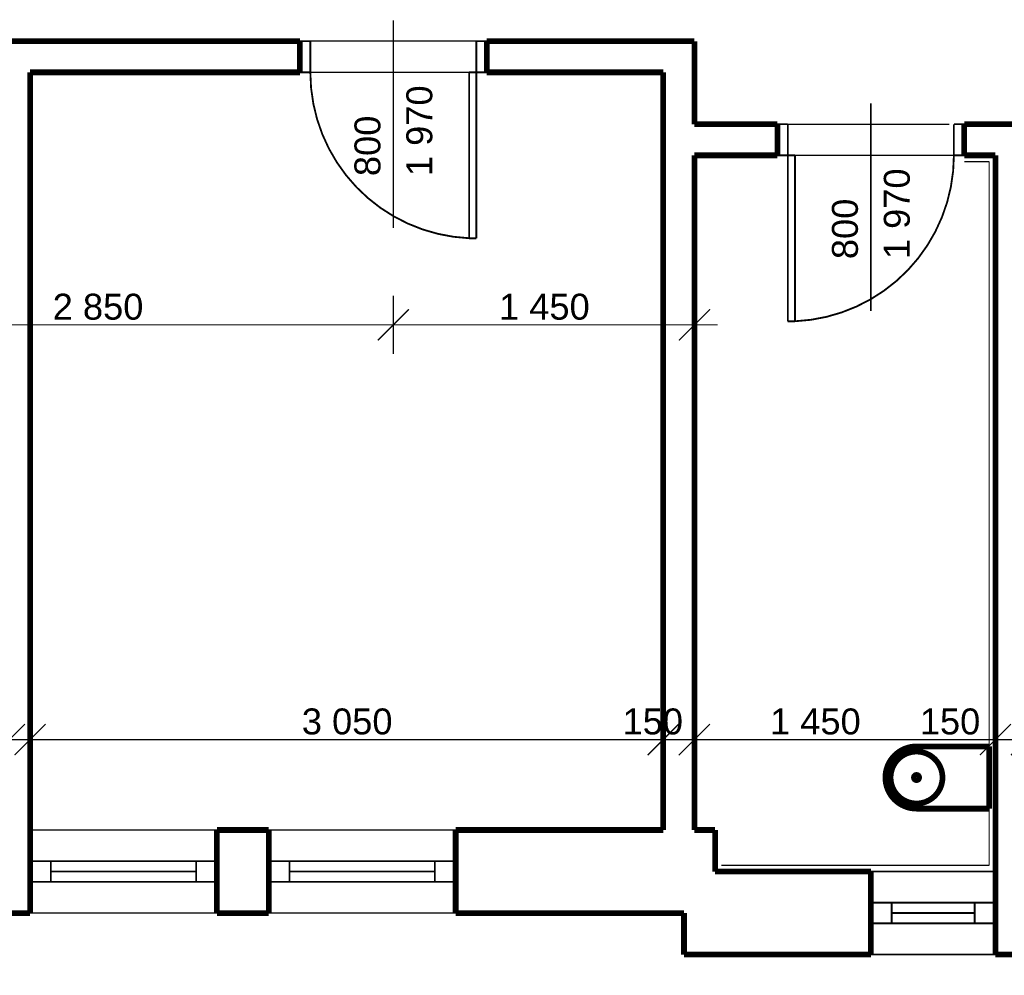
# Model space of a CAD drawing. Extents: x -289843 to 60066, y -44128 to 109843.
# Tile 16 of 61: x -41573 to -36830, y -3668 to 936. Entities that reach past the tile are written whole.
import ezdxf

# ---------------------------------------------------------------- set-up
doc = ezdxf.new("R2010")
doc.units = 0
doc.header["$MEASUREMENT"] = 0
for name, color, linetype in [('EXTERIOR_WALLS', 7, 'Continuous'), ('KÓTY', 7, 'Continuous'), ('múry', 7, 'Continuous'), ('SHUTTERS', 7, 'Continuous')]:
    doc.layers.add(name, color=color, linetype=linetype)
doc.styles.add('GENERATED_STYLE_1', font='arial.ttf')
doc.dimstyles.new('Dimstyle_D87F', dxfattribs={"dimtxt": 125, "dimasz": 142.5, "dimexe": 0.18, "dimexo": 0.3, "dimgap": 0.09, "dimtad": 1, "dimdec": 0, "dimzin": 0, "dimdsep": 46, "dimtxsty": 'GENERATED_STYLE_1', "dimblk": 'ARROWHEAD_6', "dimblk1": 'ARROWHEAD_6', "dimblk2": 'ARROWHEAD_6', "dimcen": 0.09, "dimclrd": 124, "dimclre": 124, "dimclrt": 124, "dimadec": 0, "dimazin": 0, "dimtfac": 1, "dimtdec": 4, "dimtmove": 0, "dimatfit": 0, "dimfxl": 0, "dimtolj": 1, "dimtzin": 0, "dimarcsym": 0})
doc.dimstyles.new('Dimstyle_DAEE', dxfattribs={"dimtxt": 125, "dimasz": 142.5, "dimexe": 0.18, "dimexo": 0, "dimgap": 0.09, "dimtad": 1, "dimdec": 0, "dimzin": 0, "dimdsep": 46, "dimtxsty": 'GENERATED_STYLE_1', "dimblk": 'ARROWHEAD_6', "dimblk1": 'ARROWHEAD_6', "dimblk2": 'ARROWHEAD_6', "dimcen": 0.09, "dimse1": 1, "dimse2": 1, "dimclrd": 124, "dimclre": 124, "dimclrt": 124, "dimadec": 0, "dimazin": 0, "dimtfac": 1, "dimtdec": 4, "dimtmove": 0, "dimatfit": 0, "dimfxl": 0, "dimtolj": 1, "dimtzin": 0, "dimarcsym": 0})

# ---------------------------------------------------------------- blocks, each defined once
blk = doc.blocks.new('Drinking_Fountain_70_1257')
at = {"layer": 'EXTERIOR_WALLS', "color": 0, "linetype": 'ByBlock', "const_width": 27.5}
for points in [[(-150, 0), (150, 0)], [(-150, 0), (-150, -349.9999999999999)], [(150, 0), (150, -349.9999999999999)]]:
    blk.add_lwpolyline(points, dxfattribs=at)
for points in [[(-125, -349.9999999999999, 1), (125, -349.9999999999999, 1)], [(-12.5, -349.9999999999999, 1), (12.5, -349.9999999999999, 1)]]:
    blk.add_lwpolyline(points, format="xyb", close=True, dxfattribs=at)
blk.add_lwpolyline([(-150, -349.9999999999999, 0.9999999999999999), (150, -349.9999999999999)], format="xyb", dxfattribs=at)
blk = doc.blocks.new('*D440')
at = {"layer": 'KÓTY', "color": 124, "linetype": 'Continuous', "transparency": 16777216, "const_width": 6.173611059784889}
for points in [[(-42622.96361465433, -675.0399601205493), (-42622.96361465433, -393.7899601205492)], [(-39772.96361465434, -675.0399601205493), (-39772.96361465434, -393.7899601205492)], [(-42547.96361465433, -459.4149601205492), (-42697.96361465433, -609.4149601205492)], [(-39697.96361465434, -459.4149601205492), (-39847.96361465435, -609.4149601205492)], [(-42622.96361465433, -534.4149601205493), (-39772.96361465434, -534.4149601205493)]]:
    blk.add_lwpolyline(points, dxfattribs=at)
at = {"layer": 'KÓTY', "color": 124, "transparency": 16777216, "style": 'GENERATED_STYLE_1', "oblique": -2.504478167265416e-06}
blk.add_text('2\xa0850', height=125, dxfattribs=at).set_placement((-41414.03506370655, -509.4149589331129))
blk = doc.blocks.new('ARROWHEAD_6')
at = {"color": 0, "linetype": 'Continuous'}
for p, q in [((-0.5, -0.5), (0.5, 0.5)), ((0, 0), (-1, 0))]:
    blk.add_line(p, q, dxfattribs=at)
blk = doc.blocks.new('*D441')
at = {"layer": 'KÓTY', "color": 124, "linetype": 'Continuous', "transparency": 16777216, "const_width": 6.173611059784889}
for points in [[(-39772.96361465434, -675.0399601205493), (-39772.96361465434, -393.7899601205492)], [(-38322.96361465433, -675.0399601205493), (-38322.96361465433, -393.7899601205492)], [(-39697.96361465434, -459.4149601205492), (-39847.96361465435, -609.4149601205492)], [(-38397.96361465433, -609.4149601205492), (-38247.96361465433, -459.4149601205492)], [(-39772.96361465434, -534.4149601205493), (-38322.96361465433, -534.4149601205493)], [(-38322.96361465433, -534.4149601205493), (-38210.46361465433, -534.4149601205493)]]:
    blk.add_lwpolyline(points, dxfattribs=at)
at = {"layer": 'KÓTY', "color": 124, "transparency": 16777216, "style": 'GENERATED_STYLE_1', "oblique": -2.504478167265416e-06}
blk.add_text('1\xa0450', height=125, dxfattribs=at).set_placement((-39264.03506370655, -509.4149589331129))
blk = doc.blocks.new('*D456')
at = {"layer": 'KÓTY', "color": 124, "linetype": 'Continuous', "transparency": 16777216, "const_width": 6.173611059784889}
for points in [[(-44397.96361465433, -2457.373806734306), (-44547.96361465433, -2607.373806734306)], [(-41547.96361465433, -2457.373806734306), (-41697.96361465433, -2607.373806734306)], [(-44472.96361465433, -2532.373806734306), (-41622.96361465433, -2532.373806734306)]]:
    blk.add_lwpolyline(points, dxfattribs=at)
at = {"layer": 'KÓTY', "color": 124, "transparency": 16777216, "style": 'GENERATED_STYLE_1', "oblique": -2.504478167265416e-06}
for s, p in [('2\xa0850', (-43408.67791744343, -2507.373805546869)), ('100', (-41987.24932899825, -2507.373805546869))]:
    blk.add_text(s, height=125, dxfattribs=at).set_placement(p)
blk = doc.blocks.new('*D457')
at = {"layer": 'KÓTY', "color": 124, "linetype": 'Continuous', "transparency": 16777216, "const_width": 6.173611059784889}
for points in [[(-41547.96361465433, -2457.373806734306), (-41697.96361465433, -2607.373806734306)], [(-41447.96361465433, -2457.373806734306), (-41597.96361465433, -2607.373806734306)], [(-41622.96361465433, -2532.373806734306), (-41522.96361465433, -2532.373806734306)]]:
    blk.add_lwpolyline(points, dxfattribs=at)
blk = doc.blocks.new('*D458')
at = {"layer": 'KÓTY', "color": 124, "linetype": 'Continuous', "transparency": 16777216, "const_width": 6.173611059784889}
for points in [[(-41447.96361465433, -2457.373806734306), (-41597.96361465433, -2607.373806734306)], [(-38397.96361465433, -2457.373806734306), (-38547.96361465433, -2607.373806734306)], [(-41522.96361465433, -2532.373806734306), (-38472.96361465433, -2532.373806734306)]]:
    blk.add_lwpolyline(points, dxfattribs=at)
at = {"layer": 'KÓTY', "color": 124, "transparency": 16777216, "style": 'GENERATED_STYLE_1', "oblique": -2.504478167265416e-06}
for s, p in [('3\xa0050', (-40214.03506370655, -2507.373805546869)), ('150', (-38669.15491934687, -2507.373805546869))]:
    blk.add_text(s, height=125, dxfattribs=at).set_placement(p)
blk = doc.blocks.new('*D459')
at = {"layer": 'KÓTY', "color": 124, "linetype": 'Continuous', "transparency": 16777216, "const_width": 6.173611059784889}
for points in [[(-38397.96361465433, -2457.373806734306), (-38547.96361465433, -2607.373806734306)], [(-38247.96361465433, -2457.373806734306), (-38397.96361465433, -2607.373806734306)], [(-38472.96361465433, -2532.373806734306), (-38322.96361465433, -2532.373806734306)]]:
    blk.add_lwpolyline(points, dxfattribs=at)
blk = doc.blocks.new('*D460')
at = {"layer": 'KÓTY', "color": 124, "linetype": 'Continuous', "transparency": 16777216, "const_width": 6.173611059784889}
for points in [[(-38247.96361465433, -2457.373806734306), (-38397.96361465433, -2607.373806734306)], [(-36797.96361465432, -2457.373806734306), (-36947.96361465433, -2607.373806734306)], [(-38322.96361465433, -2532.373806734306), (-36872.96361465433, -2532.373806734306)]]:
    blk.add_lwpolyline(points, dxfattribs=at)
at = {"layer": 'KÓTY', "color": 124, "transparency": 16777216, "style": 'GENERATED_STYLE_1', "oblique": -2.504478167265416e-06}
for s, p in [('1\xa0450', (-37958.67791744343, -2507.373805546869)), ('150', (-37237.24932899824, -2507.373805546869))]:
    blk.add_text(s, height=125, dxfattribs=at).set_placement(p)
blk = doc.blocks.new('*D461')
at = {"layer": 'KÓTY', "color": 124, "linetype": 'Continuous', "transparency": 16777216, "const_width": 6.173611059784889}
for points in [[(-36797.96361465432, -2457.373806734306), (-36947.96361465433, -2607.373806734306)], [(-36647.96361465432, -2457.373806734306), (-36797.96361465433, -2607.373806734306)], [(-36872.96361465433, -2532.373806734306), (-36722.96361465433, -2532.373806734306)]]:
    blk.add_lwpolyline(points, dxfattribs=at)
blk = doc.blocks.new('*D618')
at = {"layer": 'Defpoints', "color": 0, "linetype": 'Continuous', "lineweight": 0, "transparency": 16777216}
for p in [(-64872.96361465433, -3567.844381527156), (-27222.96361465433, -3567.844381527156), (-27222.96361465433, -7096.615636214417)]:
    blk.add_point(p, dxfattribs=at)
at = {"layer": 'KÓTY', "color": 124, "linetype": 'Continuous', "lineweight": -2, "transparency": 16777216}
for p, q in [((-64872.96361465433, -3568.144381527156), (-64872.96361465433, -7096.795636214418)), ((-27222.96361465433, -3568.144381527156), (-27222.96361465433, -7096.795636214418)), ((-64730.46361465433, -7096.615636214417), (-27365.46361465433, -7096.615636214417))]:
    blk.add_line(p, q, dxfattribs=at)
at = {"layer": 'KÓTY', "color": 124, "linetype": 'Continuous', "lineweight": -2, "transparency": 16777216, "xscale": 142.5, "yscale": 142.5, "zscale": 142.5, "rotation": 180}
blk.add_blockref('ARROWHEAD_6', (-64872.96361465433, -7096.615636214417), dxfattribs=at)
at = {"layer": 'KÓTY', "color": 124, "linetype": 'Continuous', "lineweight": -2, "transparency": 16777216, "xscale": 142.5, "yscale": 142.5, "zscale": 142.5}
blk.add_blockref('ARROWHEAD_6', (-27222.96361465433, -7096.615636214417), dxfattribs=at)
at = {"layer": 'KÓTY', "color": 124, "linetype": 'Continuous', "transparency": 16777216, "insert": (-46047.96361465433, -7032.661379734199), "char_height": 125, "attachment_point": 5, "style": 'GENERATED_STYLE_1'}
blk.add_mtext('\\A1;37650', dxfattribs=at)
blk = doc.blocks.new('D1_Metal_70_588')
at = {"color": 0, "linetype": 'ByBlock', "const_width": 8.819444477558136}
blk.add_lwpolyline([(364.9999999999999, 799.2340082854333, 0.4014527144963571), (-400, 9.796850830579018e-14)], format="xyb", dxfattribs=at)
for points in [[(399.9999999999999, 800), (365, 800)], [(365, 800), (365, -2.143061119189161e-15)], [(400, 0), (399.9999999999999, 800)], [(-450, 0), (-400, 0)], [(-400, 0), (-400, -150)], [(365, -2.143061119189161e-15), (400, 0)], [(450, 0), (400, 0)], [(400, 0), (400, -150)], [(-400, -150), (-450, -150)], [(400, -150), (450, -150)]]:
    blk.add_lwpolyline(points, dxfattribs=at)
blk = doc.blocks.new('Značka_okna-dveří_-_70_1299')
at = {"color": 154, "linetype": 'Continuous', "const_width": 7.000000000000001}
blk.add_lwpolyline([(0, 750), (0, -250)], dxfattribs=at)
at = {"color": 154, "style": 'GENERATED_STYLE_1'}
for tag, p in [('AC_WIDO_B_SIZE', (-187.5, 500)), ('AC_WIDO_A_SIZE', (62.49999999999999, 500))]:
    blk.add_attdef(tag, p, '', height=125, rotation=-90.00000000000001, dxfattribs=at)
blk = doc.blocks.new('D1_Metal_70_581')
at = {"color": 0, "linetype": 'ByBlock', "const_width": 8.819444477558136}
blk.add_lwpolyline([(364.9999999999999, 799.2340082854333, 0.4014527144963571), (-400, 9.796850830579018e-14)], format="xyb", dxfattribs=at)
for points in [[(399.9999999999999, 800), (365, 800)], [(365, 800), (365, -2.143061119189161e-15)], [(400, 0), (399.9999999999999, 800)], [(-450, 0), (-400, 0)], [(-400, 0), (-400, -150)], [(365, -2.143061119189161e-15), (400, 0)], [(450, 0), (400, 0)], [(400, 0), (400, -150)], [(-400, -150), (-450, -150)], [(400, -150), (450, -150)]]:
    blk.add_lwpolyline(points, dxfattribs=at)
blk = doc.blocks.new('Značka_okna-dveří_-_70_1288')
at = {"color": 154, "linetype": 'Continuous', "const_width": 7.000000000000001}
blk.add_lwpolyline([(-1.102145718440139e-13, -900), (1.224606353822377e-14, 100)], dxfattribs=at)
at = {"color": 154, "style": 'GENERATED_STYLE_1'}
for tag, p in [('AC_WIDO_A_SIZE', (-62.50000000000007, -650)), ('AC_WIDO_B_SIZE', (187.4999999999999, -650))]:
    blk.add_attdef(tag, p, '', height=125, rotation=89.99999999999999, dxfattribs=at)
blk = doc.blocks.new('W_Pivot_Hung_70_1029')
at = {"color": 0, "linetype": 'ByBlock', "const_width": 8.819444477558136}
for points in [[(-450, 0), (450, 0)], [(-350, 0), (-350, -100)], [(350, 0), (350, -100)], [(-350, -50), (350, -50)], [(-350, -50), (350, -50)], [(-450, -100), (450, -100)]]:
    blk.add_lwpolyline(points, dxfattribs=at)
blk = doc.blocks.new('W_Pivot_Hung_70_1030')
at = {"color": 0, "linetype": 'ByBlock', "const_width": 8.819444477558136}
for points in [[(-450, 0), (450, 0)], [(-350, 0), (-350, -100)], [(350, 0), (350, -100)], [(-350, -50), (350, -50)], [(-350, -50), (350, -50)], [(-450, -100), (450, -100)]]:
    blk.add_lwpolyline(points, dxfattribs=at)
blk = doc.blocks.new('W_Pivot_Hung_70_1024')
at = {"color": 0, "linetype": 'ByBlock', "const_width": 8.819444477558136}
for points in [[(-300, 0), (300, 0)], [(-200, 0), (-200, -100)], [(200, 0), (200, -100)], [(-200, -50), (200, -50)], [(-200, -50), (200, -50)], [(-300, -100), (300, -100)]]:
    blk.add_lwpolyline(points, dxfattribs=at)
blk = doc.blocks.new('DIM_2021', base_point=(-42622.96361465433, -534.4149601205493))
at = {"layer": 'KÓTY', "color": 124, "linetype": 'Continuous'}
dim = blk.add_aligned_dim(p1=(-42622.96361465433, 932.1556184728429), p2=(-39772.96361465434, 932.1556184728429), distance=-1466.5705785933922, dimstyle='Dimstyle_D87F', dxfattribs=at)
dim.commit()
dim.dimension.update_dxf_attribs({"geometry": '*D440', "text_midpoint": (-41365.82077799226, -446.9149589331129)})
dim = blk.add_linear_dim(base=(-42622.96361465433, -534.4149601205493), p1=(-39772.96361465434, 932.1556184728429), p2=(-38322.96361465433, 832.1556184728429), dimstyle='Dimstyle_D87F', dxfattribs=at)
dim.commit()
dim.dimension.update_dxf_attribs({"geometry": '*D441', "text_midpoint": (-39215.82077799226, -446.9149589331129)})
blk = doc.blocks.new('DIM_2022', base_point=(-64472.96361465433, -2532.373806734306))
at = {"layer": 'KÓTY', "color": 124, "linetype": 'Continuous'}
for p1, p2, picture, middle in [((-44472.96361465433, 1632.155618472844), (-41622.96361465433, -1067.844381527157), '*D456', (-43360.46363172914, -2444.873805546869)), ((-41522.96361465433, -1067.844381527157), (-38472.96361465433, 832.1556184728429), '*D458', (-40165.82077799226, -2444.873805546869)), ((-38322.96361465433, 832.1556184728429), (-36872.96361465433, -3567.844381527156), '*D460', (-37910.46363172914, -2444.873805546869)), ((-36872.96361465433, -3567.844381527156), (-36722.96361465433, -3167.844381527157), '*D461', (-37189.03504328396, -2444.873805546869))]:
    dim = blk.add_linear_dim(base=(-64472.96361465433, -2532.373806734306), p1=p1, p2=p2, dimstyle='Dimstyle_DAEE', dxfattribs=at)
    dim.commit()
    dim.dimension.update_dxf_attribs({"geometry": picture, "text_midpoint": middle})
for p1, p2, distance, picture, middle in [((-38472.96361465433, 832.1556184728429), (-38322.96361465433, 832.1556184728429), -3364.529425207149, '*D459', (-38620.94063363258, -2444.873805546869)), ((-41622.96361465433, -1067.844381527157), (-41522.96361465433, -1067.844381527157), -1464.529425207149, '*D457', (-41939.03504328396, -2444.873805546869))]:
    dim = blk.add_aligned_dim(p1=p1, p2=p2, distance=distance, dimstyle='Dimstyle_DAEE', dxfattribs=at)
    dim.commit()
    dim.dimension.update_dxf_attribs({"geometry": picture, "text_midpoint": middle})

msp = doc.modelspace()

# ---------------------------------------------------------------- linework, layer by layer
at = {"color": 154, "linetype": 'Continuous', "lineweight": 0, "const_width": 7.000000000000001}
for points in [[(-39472.96361465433, -2967.844381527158), (-40372.96361465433, -2967.844381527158)], [(-36872.96361465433, -3167.844381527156), (-37472.96361465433, -3167.844381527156)], [(-40372.96361465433, -3367.844381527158), (-39472.96361465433, -3367.844381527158)], [(-37472.96361465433, -3567.844381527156), (-36872.96361465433, -3567.844381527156)]]:
    msp.add_lwpolyline(points, dxfattribs=at)
at = {"layer": 'múry', "color": 7, "linetype": 'Continuous'}
for p, q in [((-39372.96361465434, 832.1556184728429), (-40172.96361465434, 832.1556184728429)), ((-40172.96361465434, 682.1556184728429), (-39362.66217364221, 682.1556184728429)), ((-37872.96361465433, 432.1556184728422), (-37095.06617463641, 432.1556184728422)), ((-37072.96361465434, 282.1556184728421), (-37872.96361465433, 282.1556184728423))]:
    msp.add_line(p, q, dxfattribs=at)
at = {"layer": 'múry', "color": 7, "linetype": 'Continuous', "lineweight": 0}
for points, const_width in [([(-40222.96361465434, 832.1556184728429), (-41622.96361465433, 832.1556184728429)], 27.5), ([(-40222.96361465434, 832.1556184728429), (-40222.96361465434, 682.1556184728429)], 27.5), ([(-39322.96361465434, 832.1556184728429), (-39322.96361465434, 682.1556184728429)], 27.5), ([(-38322.96361465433, 832.1556184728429), (-39322.96361465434, 832.1556184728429)], 27.5), ([(-38322.96361465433, 432.1556184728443), (-38322.96361465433, 832.1556184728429)], 27.5), ([(-41522.96361465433, 682.1556184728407), (-40222.96361465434, 682.1556184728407)], 27.5), ([(-41522.96361465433, -2967.844381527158), (-41522.96361465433, 682.1556184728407)], 27.5), ([(-39322.96361465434, 682.1556184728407), (-38472.96361465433, 682.1556184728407)], 27.5), ([(-38472.96361465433, 682.1556184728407), (-38472.96361465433, -2967.844381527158)], 27.5), ([(-37922.96361465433, 432.1556184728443), (-38322.96361465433, 432.1556184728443)], 27.5), ([(-37922.96361465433, 282.1556184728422), (-37922.96361465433, 432.1556184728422)], 27.5), ([(-37022.96361465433, 282.1556184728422), (-37022.96361465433, 432.1556184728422)], 27.5), ([(-36602.33395938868, 432.1556184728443), (-37022.96361465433, 432.1556184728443)], 27.5), ([(-38322.96361465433, 282.1556184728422), (-37922.96361465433, 282.1556184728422)], 27.5), ([(-38322.96361465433, -2967.844381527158), (-38322.96361465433, 282.1556184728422)], 27.5), ([(-37022.96361465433, 282.1556184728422), (-36872.96361465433, 282.1556184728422)], 27.5), ([(-36872.96361465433, 282.1556184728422), (-36872.96361465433, -3167.844381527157)], 27.5), ([(-41522.96361465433, -2967.844381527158), (-41522.96361465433, -3367.844381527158)], 27.5), ([(-40622.96361465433, -2967.844381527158), (-41522.96361465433, -2967.844381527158)], 7.000000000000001), ([(-40622.96361465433, -2967.844381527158), (-40622.96361465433, -3367.844381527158)], 27.5), ([(-40372.96361465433, -2967.844381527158), (-40622.96361465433, -2967.844381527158)], 27.5), ([(-40372.96361465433, -2967.844381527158), (-40372.96361465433, -3367.844381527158)], 27.5), ([(-39472.96361465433, -2967.844381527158), (-39472.96361465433, -3367.844381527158)], 27.5), ([(-38472.96361465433, -2967.844381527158), (-39472.96361465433, -2967.844381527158)], 27.5), ([(-38222.96361465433, -2967.844381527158), (-38322.96361465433, -2967.844381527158)], 27.5), ([(-38222.96361465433, -3167.844381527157), (-38222.96361465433, -2967.844381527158)], 27.5), ([(-37472.96361465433, -3167.844381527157), (-38222.96361465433, -3167.844381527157)], 27.5), ([(-37472.96361465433, -3567.844381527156), (-37472.96361465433, -3167.844381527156)], 27.5), ([(-36872.96361465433, -3567.844381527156), (-36872.96361465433, -3167.844381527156)], 27.5), ([(-42722.96361465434, -3367.844381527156), (-41522.96361465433, -3367.844381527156)], 27.5), ([(-41522.96361465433, -3367.844381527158), (-40622.96361465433, -3367.844381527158)], 7.000000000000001), ([(-40622.96361465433, -3367.844381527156), (-40372.96361465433, -3367.844381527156)], 27.5), ([(-39472.96361465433, -3367.844381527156), (-38372.96361465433, -3367.844381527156)], 27.5), ([(-38372.96361465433, -3367.844381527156), (-38372.96361465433, -3567.844381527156)], 27.5), ([(-38372.96361465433, -3567.844381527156), (-37472.96361465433, -3567.844381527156)], 27.5), ([(-36872.96361465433, -3567.844381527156), (-36572.96361465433, -3567.844381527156)], 27.5)]:
    msp.add_lwpolyline(points, dxfattribs=dict(at, const_width=const_width))
at = {"layer": 'SHUTTERS', "color": 7, "linetype": 'Continuous', "const_width": 6}
for points in [[(-36902.96361465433, 252.1556184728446), (-37022.96361465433, 252.1556184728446)], [(-36902.96361465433, -3137.844381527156), (-36902.96361465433, 252.1556184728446)], [(-38192.96361465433, -3137.844381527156), (-36902.96361465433, -3137.844381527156)]]:
    msp.add_lwpolyline(points, dxfattribs=at)

# ---------------------------------------------------------------- block references
at = {"layer": 'EXTERIOR_WALLS', "color": 7, "linetype": 'Continuous', "rotation": 270}
msp.add_blockref('Drinking_Fountain_70_1257', (-36902.96361465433, -2715.096644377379), dxfattribs=at)
at = {"layer": 'KÓTY', "color": 7, "linetype": 'Continuous'}
for name, p in [('DIM_2022', (-64472.96361465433, -2532.373806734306)), ('DIM_2021', (-42622.96361465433, -534.4149601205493))]:
    msp.add_blockref(name, p, dxfattribs=at)
at = {"layer": 'múry', "color": 7, "linetype": 'Continuous', "lineweight": 0}
msp.add_blockref('Značka_okna-dveří_-_70_1288', (-39772.96361465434, 832.1556184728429), dxfattribs=at).add_auto_attribs({'AC_WIDO_A_SIZE': '800', 'AC_WIDO_B_SIZE': '1\xa0970'})
at = {"layer": 'múry', "color": 7, "linetype": 'Continuous', "lineweight": 0, "xscale": -1, "rotation": 180}
msp.add_blockref('D1_Metal_70_581', (-39772.96361465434, 682.1556184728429), dxfattribs=at)
at = {"layer": 'múry', "color": 7, "linetype": 'Continuous', "lineweight": 0, "rotation": 180}
msp.add_blockref('Značka_okna-dveří_-_70_1299', (-37472.96361465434, 282.1556184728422), dxfattribs=at).add_auto_attribs({'AC_WIDO_A_SIZE': '800', 'AC_WIDO_B_SIZE': '1\xa0970'})
for name, p in [('D1_Metal_70_588', (-37472.96361465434, 282.1556184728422)), ('W_Pivot_Hung_70_1029', (-41072.96361465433, -3217.844381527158)), ('W_Pivot_Hung_70_1030', (-39922.96361465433, -3217.844381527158)), ('W_Pivot_Hung_70_1024', (-37172.96361465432, -3417.844381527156))]:
    msp.add_blockref(name, p, dxfattribs=at)

# ---------------------------------------------------------------- dimensions: what is measured, and where the dimension line sits
at = {"layer": 'KÓTY', "color": 7, "linetype": 'Continuous'}
dim = msp.add_aligned_dim(p1=(-64872.96361465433, -3567.844381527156), p2=(-27222.96361465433, -3567.844381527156), distance=-3528.7712546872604, dimstyle='Dimstyle_D87F', dxfattribs=at)
dim.commit()
dim.dimension.update_dxf_attribs({"geometry": '*D618', "text_midpoint": (-46047.96361465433, -7032.661379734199)})

doc.saveas('drawing.dxf')
